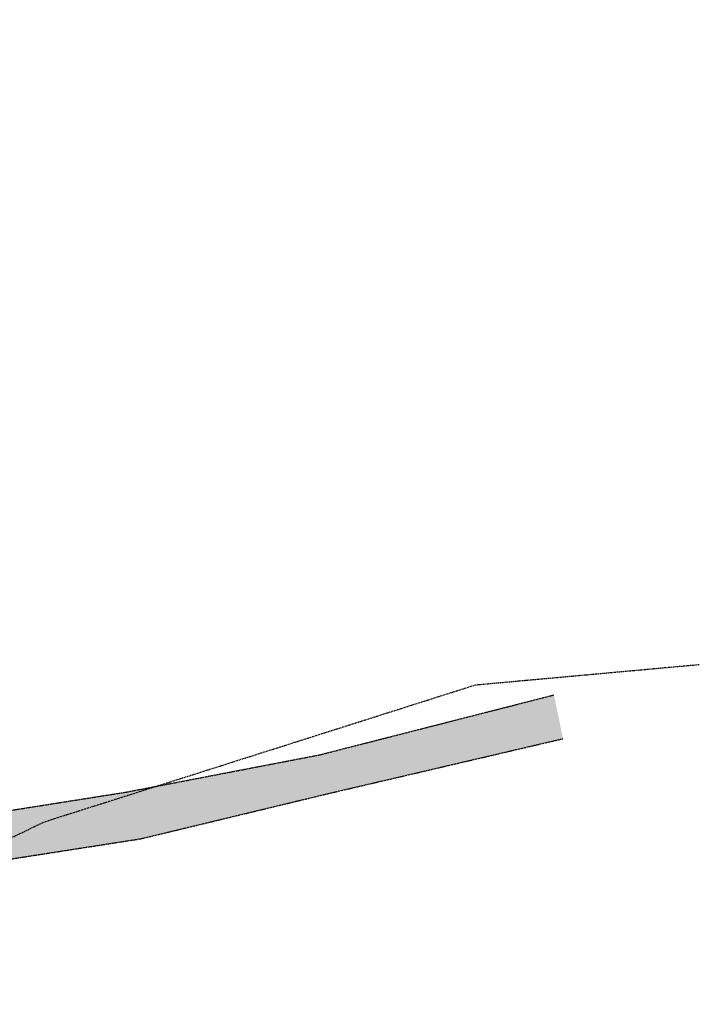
# Model space of a CAD drawing. Header units: feet. Extents: x 1133447 to 1140710, y 647622 to 649877.
# Tile 82 of 84: x 1135219 to 1135395, y 649125 to 649379. Entities that reach past the tile are written whole.
import ezdxf

# ---------------------------------------------------------------- set-up
doc = ezdxf.new("R2010")
doc.units = ezdxf.units.FT
doc.header["$MEASUREMENT"] = 0
doc.linetypes.add('DIVIDE2', pattern=[0.625, 0.25, -0.125, 0, -0.125, 0, -0.125])
doc.linetypes.add('RAD', pattern=[0.13, 0.08, -0.05])
for name, color, linetype in [('G-XREF', 7, 'Continuous'), ('V-FLOOD-PLAIN', 2, 'DIVIDE2'), ('V-PVMT-GRVL', 120, 'RAD')]:
    doc.layers.add(name, color=color, linetype=linetype)
doc.layers.add('V-PVMT-HTCH-GRVL', color=8, linetype='Continuous', lineweight=20)

# ---------------------------------------------------------------- blocks, each defined once
blk = doc.blocks.new('C_XBASE-PACTOLA_02403811')
at = {"layer": 'V-PVMT-HTCH-GRVL', "transparency": 33554610}
h = blk.add_hatch(dxfattribs=at)
h.set_pattern_fill('AR-SAND', color=256)
h.set_pattern_definition([(37.5, (0, 0), (-0.0629933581, 1.926823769), [0, -1.52, 0, -1.7, 0, -1.625]), (7.5, (0, 0), (1.7697767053, 2.822146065), [0, -0.82, 0, -1.37, 0, -0.525]), (327.5, (-1.23, 0), (3.1141418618, 0.0056590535), [0, -0.5, 0, -1.8, 0, -2.35]), (317.5, (-1.23, 0), (3.0061266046, 0.877675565), [0, -0.25, 0, -1.18, 0, -1.35])])
edge = h.paths.add_edge_path()
edge.add_line((1135299.06, 649179.02), (1135359.94, 649193.25))
edge.add_line((1135359.94, 649193.25), (1135357.6, 649204.56))
edge.add_line((1135357.6, 649204.56), (1135297.03, 649189.08))
edge.add_line((1135297.03, 649189.08), (1135246.75, 649179.4))
edge.add_line((1135246.75, 649179.4), (1135209, 649173.44))
edge.add_line((1135209, 649173.44), (1135171.84, 649162.29))
edge.add_line((1135171.84, 649162.29), (1135139.91, 649146.16))
edge.add_line((1135139.91, 649146.16), (1135122.57, 649139.76))
edge.add_line((1135122.57, 649139.76), (1135114.05, 649140.95))
edge.add_line((1135114.05, 649140.95), (1135111.97, 649145.03))
edge.add_arc((1135036.64, 649124.78), 78, -10.868, 15.0487, ccw=False)
edge.add_line((1135113.25, 649110.08), (1135110.3, 649094.74))
edge.add_line((1135110.3, 649094.74), (1135124.25, 649116.46))
edge.add_line((1135124.25, 649116.46), (1135147.57, 649134.63))
edge.add_line((1135147.57, 649134.63), (1135176.02, 649152.15))
edge.add_line((1135176.02, 649152.15), (1135211.36, 649161.25))
edge.add_line((1135211.36, 649161.25), (1135250.66, 649167.36))
edge.add_line((1135250.66, 649167.36), (1135299.06, 649179.02))
at = {"layer": 'V-FLOOD-PLAIN', "flags": 128}
blk.add_lwpolyline([(1134914.78, 649486.68), (1134964.91, 649449.91), (1134986.13, 649409.61), (1134975.35, 649311.08), (1134958.92, 649205.06), (1134955.56, 649145.24), (1134964.04, 649110.86), (1134999.27, 649088), (1135032.63, 649078.28), (1135064.17, 649081.71), (1135129.22, 649125.04), (1135225.74, 649171.74), (1135337.32, 649207.17), (1135395.2, 649212.43)], dxfattribs=at)
at = {"layer": 'V-PVMT-GRVL', "flags": 128}
for points in [[(1135111.97, 649145.03), (1135114.05, 649140.95), (1135122.57, 649139.76), (1135139.91, 649146.16), (1135171.84, 649162.29), (1135209, 649173.44), (1135246.75, 649179.4), (1135297.03, 649189.08), (1135357.6, 649204.56)], [(1135110.3, 649094.74), (1135124.25, 649116.46), (1135147.57, 649134.63), (1135176.02, 649152.15), (1135211.36, 649161.25), (1135250.66, 649167.36), (1135299.06, 649179.02), (1135359.94, 649193.25)]]:
    blk.add_lwpolyline(points, dxfattribs=at)

msp = doc.modelspace()

# ---------------------------------------------------------------- block references
at = {"layer": 'G-XREF'}
msp.add_blockref('C_XBASE-PACTOLA_02403811', (0, 0), dxfattribs=at)

doc.saveas('drawing.dxf')
